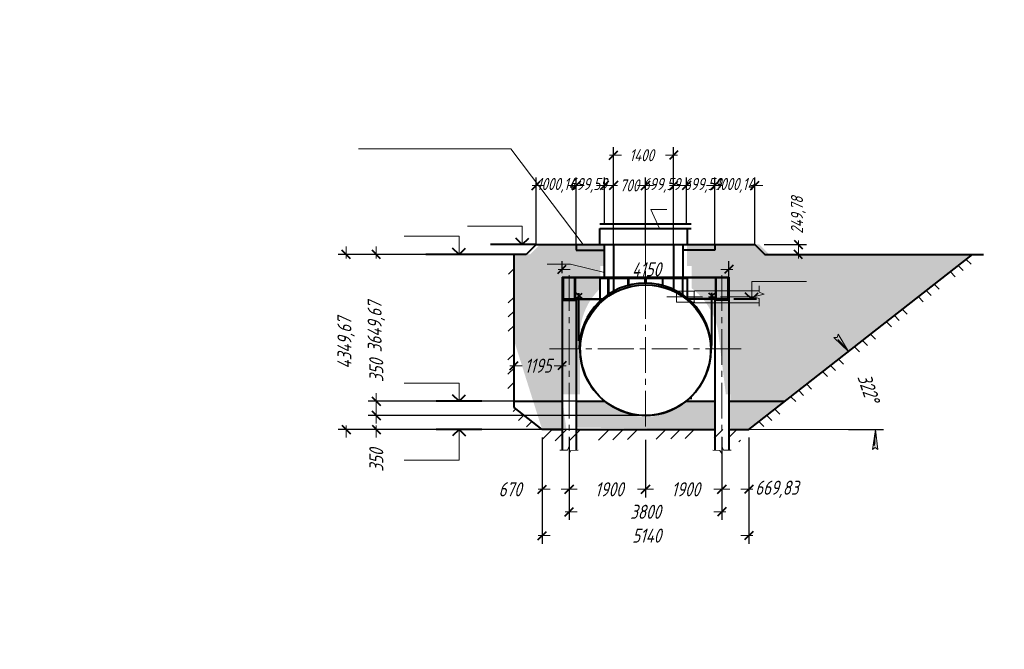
# Model space of a CAD drawing. Header units: millimetres. Extents: x 0 to 594, y 0 to 420.
# Tile 1 of 7: x 0 to 245, y 0 to 157. Entities that reach past the tile are written whole.
import ezdxf

# ---------------------------------------------------------------- set-up
doc = ezdxf.new("R2010")
doc.units = ezdxf.units.MM
for name, pattern in [('K5LT32771', [0]), ('K5LT_AXLED', [13.385, 8.885, -1.5, 1.5, -1.5]), ('K5LT_BASIC', [0]), ('K5LT_THIN', [0])]:
    doc.linetypes.add(name, pattern=pattern)
doc.styles.add('KDIMTEXTSTYLE', font='GOST_AU.SHX', dxfattribs={"width": 0.96, "oblique": 15, "height": 5})
doc.dimstyles.new('KDIMSTYLE (0.01)', dxfattribs={"dimtxt": 5, "dimasz": 1, "dimexe": 2, "dimexo": 0, "dimgap": 1, "dimtad": 1, "dimlfac": 100, "dimtxsty": 'KDIMTEXTSTYLE', "dimsah": 1, "dimcen": 0, "dimdle": 1, "dimadec": 0, "dimazin": 0, "dimtfac": 0.667, "dimtmove": 0, "dimatfit": 3, "dimfxl": 0, "dimtvp": 1, "dimtolj": 1, "dimtzin": 0, "dimarcsym": 0})
pattern_1 = [(40, (0.766, 0.6428), (-2.05692, 2.451342), [0.2, -3]), (130, (0.9193, 0.7713), (-2.451342, -2.05692), [0.2, -3]), (85, (0.766, 0.6428), (-2.056883, 2.451297), [0.2828, -4.2426]), (60, (0.9193, 0.7713), (-2.77128, 1.6), [0.2, -3]), (150, (1.0192, 0.9445), (-1.6, -2.77128), [0.2, -3]), (105, (0.9193, 0.7713), (-2.77123, 1.59997), [0.2828, -4.2426]), (80, (1.6853, 1.4141), (-2.60974, 0.460168), [0.15, -2.5]), (170, (1.7114, 1.5618), (-0.460168, -2.60974), [0.15, -2.5]), (125, (1.6853, 1.4141), (-2.609695, 0.46016), [0.2121, -3.5355]), (100, (-1.8796, -1.5771), (-1.575692, -0.277837), [0.1, -1.5]), (190, (-1.897, -1.4787), (0.277837, -1.575692), [0.1, -1.5]), (145, (-1.8796, -1.5771), (-1.575733, -0.2778443), [0.1414, -2.121301]), (70, (0.1233, 1.4088), (-1.503508, 0.547232), [0.1, -1.5]), (160, (0.1575, 1.5028), (-0.547232, -1.503508), [0.1, -1.5]), (115, (0.1233, 1.4088), (-1.503547, 0.5472463), [0.1414, -2.121301]), (85, (0, 0), (-0.9351857, 0.784492), [0.03, -1]), (65, (0, 0), (-0.2418448, 0.664463), [0.03, -1]), (105, (0, 0), (-0.6193075, 0.76580564), [0.05, -1.2]), (110, (0, 0), (-0.7945929, 0.136463), [0.05, -0.7])]

# ---------------------------------------------------------------- blocks, each defined once
blk = doc.blocks.new('KDIMARROW_03')
at = {"color": 0, "linetype": 'K5LT_BASIC', "lineweight": 40}
blk.add_line((-1.06, -1.06), (1.06, 1.06), dxfattribs=at)
at = {"color": 0, "linetype": 'K5LT_THIN', "lineweight": 18}
for q in [(-1, 0), (2, 0)]:
    blk.add_line((0, 0), q, dxfattribs=at)
blk = doc.blocks.new('U9')
at = {"color": 7, "linetype": 'K5LT32771', "lineweight": 18}
for p, q in [((235.43, 96.91), (236.62, 95.72)), ((231.46, 93.81), (232.65, 92.62)), ((234.64, 94.17), (233.45, 95.36)), ((228.69, 89.51), (227.49, 90.71)), ((225.51, 89.15), (226.7, 87.96)), ((224.72, 86.41), (223.52, 87.6)), ((219.55, 84.5), (220.75, 83.3)), ((215.58, 81.4), (216.79, 80.2)), ((218.77, 81.75), (217.57, 82.95)), ((209.63, 76.75), (210.84, 75.54)), ((212.82, 77.09), (211.61, 78.3)), ((208.85, 73.99), (207.64, 75.2)), ((203.67, 72.1), (204.89, 70.88)), ((199.71, 69), (200.92, 67.78)), ((202.91, 69.33), (201.69, 70.55)), ((193.75, 64.34), (194.97, 63.12)), ((196.96, 64.67), (195.74, 65.89)), ((192.99, 61.57), (191.77, 62.79)), ((187.8, 59.69), (189.02, 58.46)), ((183.83, 56.59), (185.06, 55.36)), ((187.04, 56.91), (185.81, 58.14))]:
    blk.add_line(p, q, dxfattribs=at)
blk = doc.blocks.new('U10')
at = {"color": 7, "linetype": 'K5LT32771', "lineweight": 18}
for p, q in [((122.75, 59.11), (123.4, 59.76)), ((125.38, 58.21), (124.08, 56.91)), ((126.02, 55.31), (127.37, 56.66)), ((132.43, 54.65), (129.91, 52.12)), ((133.16, 51.85), (135.96, 54.65)), ((139.5, 54.65), (136.76, 51.91)), ((143.95, 52.02), (146.57, 54.65)), ((150.1, 54.65), (147.54, 52.08)), ((151.14, 52.14), (153.64, 54.65)), ((160.71, 54.65), (158.32, 52.26)), ((161.92, 52.32), (164.25, 54.65)), ((167.78, 54.65), (165.51, 52.38)), ((172.7, 52.49), (174.85, 54.65)), ((178.39, 54.65), (176.3, 52.55)), ((178.86, 51.58), (179.23, 51.95))]:
    blk.add_line(p, q, dxfattribs=at)
blk = doc.blocks.new('KDIMARROW_01')
blk.add_hatch(color=0).paths.add_polyline_path([(0, 0), (-5, 0.66), (-4.5, 0), (-5, -0.66)])
at = {"color": 0, "linetype": 'K5LT_THIN', "lineweight": 18}
for p, q in [((-4.5, 0), (-5, 0.66)), ((-5, 0.66), (0, 0)), ((0, 0), (-5, -0.66)), ((-5, -0.66), (-4.5, 0)), ((0, 0), (-1, 0))]:
    blk.add_line(p, q, dxfattribs=at)
blk = doc.blocks.new('U44')
at = {"color": 7, "linetype": 'K5LT32771', "lineweight": 18}
for p, q in [((121.57, 93.28), (122.94, 94.65)), ((121.52, 86.17), (122.94, 87.58)), ((121.5, 82.61), (122.94, 84.05)), ((122.94, 80.51), (121.48, 79.05)), ((122.94, 73.44), (121.43, 71.93)), ((122.94, 69.9), (121.41, 68.38)), ((121.39, 64.82), (122.94, 66.37))]:
    blk.add_line(p, q, dxfattribs=at)
blk = doc.blocks.new('U59')
at = {"color": 7, "linetype": 'K5LT_THIN', "lineweight": 18}
for p, q in [((167.89, 89), (163.33, 89)), ((163.33, 89), (163.33, 86.27)), ((183.9, 89.14), (167.79, 89.14)), ((182.47, 87.64), (185.15, 88.3)), ((183.9, 88.78), (183.9, 90.32)), ((185.15, 88.3), (183.9, 88.78)), ((167.89, 86.27), (163.33, 86.27)), ((183.9, 86.14), (167.79, 86.14)), ((183.9, 87.18), (182.47, 87.64)), ((183.9, 85.34), (183.9, 87.18))]:
    blk.add_line(p, q, dxfattribs=at)
at = {"color": 30, "linetype": 'K5LT_AXLED', "lineweight": 18, "true_color": 0xff8000}
blk.add_line((160.95, 87.64), (182.47, 87.64), dxfattribs=at)

msp = doc.modelspace()

# ---------------------------------------------------------------- hatches: boundary and pattern name
h = msp.add_hatch()
h.set_pattern_fill('Песок', style=0, pattern_type=0)
h.set_pattern_definition(pattern_1)
h.paths.add_polyline_path([(122.93775, 76.78386), (129.93775, 54.64551), (135.96775, 54.67551), (134.77946, 63.41955), (139.32, 63.41955), (139.32, 77.84238), (139.328, 78.35548), (139.35199, 78.86808), (139.39195, 79.37968), (139.44784, 79.88979), (139.5196, 80.39791), (139.60717, 80.90355), (139.71046, 81.40621), (139.82936, 81.9054), (139.96377, 82.40065), (140.11356, 82.89146), (140.27857, 83.37737), (140.45865, 83.8579), (140.65362, 84.33258), (140.8633, 84.80095), (141.08747, 85.26256), (141.32592, 85.71695), (141.57843, 86.1637), (141.84473, 86.60235), (142.12458, 87.03249), (142.41771, 87.45369), (142.72382, 87.86555), (143.04262, 88.26767), (143.37381, 88.65966), (143.71705, 89.04113), (144.07202, 89.41171), (144.42811, 89.76129), (144.42811, 95.25535), (145.56325, 95.25535), (145.56325, 100.64724), (138.5673, 100.30724), (138.5673, 100.67003), (129.45424, 100.67003), (126.9564, 98.1722), (122.93775, 98.1422)])
h.paths.add_polyline_path([(173.86775, 77.84238), (175.61775, 63.41955), (176.77946, 63.41955), (176.77946, 54.41846), (181.33775, 54.64551), (237.01098, 98.1422), (186.3791, 98.1722), (183.88127, 100.67003), (172.99162, 100.67003), (172.99162, 100.30724), (165.99568, 100.64724), (165.99568, 95.25535), (167.13081, 95.25535), (167.13081, 89.76129), (167.54522, 89.43526), (167.94954, 89.0968), (168.34341, 88.74623), (168.72647, 88.38387), (169.09835, 88.01005), (169.45872, 87.62513), (169.80724, 87.22945), (170.14361, 86.82338), (170.46749, 86.40729), (170.77861, 85.98156), (171.07666, 85.5466), (171.36138, 85.10279), (171.63251, 84.65054), (171.88979, 84.19028), (172.13299, 83.72243), (172.36188, 83.24741), (172.57626, 82.76567), (172.77592, 82.27764), (172.96068, 81.78378), (173.13038, 81.28455), (173.28485, 80.78039), (173.42396, 80.27178), (173.54757, 79.75919), (173.65557, 79.24308), (173.74786, 78.72393), (173.82437, 78.20222)])
h = msp.add_hatch()
h.set_pattern_fill('Песок', style=0, pattern_type=0)
h.set_pattern_definition(pattern_1)
h.paths.add_polyline_path([(134.93775, 61.64551), (128.13775, 61.64551), (134.63775, 55.14551), (134.93775, 54.64551)])
h.paths.add_polyline_path([(138.43775, 61.64551), (138.43775, 55.14551), (172.83775, 54.64551), (172.83775, 61.64551), (165.709, 61.64551), (165.33575, 61.32431), (164.95226, 61.01541), (164.55893, 60.71914), (164.15619, 60.43579), (163.74446, 60.16568), (163.32417, 59.90909), (162.89577, 59.66628), (162.4597, 59.43752), (162.01644, 59.22305), (161.56644, 59.02309), (161.11018, 58.83786), (160.64814, 58.66754), (160.18082, 58.51232), (159.7087, 58.37237), (159.23228, 58.24783), (158.75207, 58.13883), (158.26857, 58.04549), (157.7823, 57.9679), (157.29376, 57.90615), (156.80347, 57.86031), (156.31195, 57.83042), (155.81972, 57.81651), (155.3273, 57.81859), (154.8352, 57.83668), (154.34396, 57.87074), (153.85408, 57.92074), (153.36608, 57.98662), (152.88048, 58.06833), (152.39779, 58.16577), (151.91852, 58.27884), (151.44317, 58.40741), (150.97226, 58.55136), (150.50627, 58.71054), (150.04569, 58.88476), (149.59102, 59.07386), (149.14273, 59.27763), (148.7013, 59.49585), (148.26719, 59.7283), (147.84086, 59.97473), (147.42276, 60.23488), (147.01333, 60.50847), (146.61301, 60.79522), (146.22221, 61.09482), (145.84136, 61.40696), (145.56651, 61.64551)])
h.paths.add_polyline_path([(176.33775, 61.64551), (176.33775, 55.69404), (176.63775, 55.14551), (183.13775, 61.64551)])

# ---------------------------------------------------------------- linework, layer by layer
at = {"color": 7, "linetype": 'K5LT_THIN', "lineweight": 18}
for p, q in [((84.22519, 124.43108), (122.17643, 124.43108)), ((140.12767, 100.64003), (122.17643, 124.43108)), ((159.13272, 104.61301), (156.97419, 109.37301)), ((160.92935, 109.37301), (156.97419, 109.37301)), ((124.98254, 105.18057), (111.36092, 105.18057)), ((124.98254, 105.18057), (111.36092, 105.18057)), ((124.98254, 100.64003), (124.98254, 105.18057)), ((124.98254, 100.64003), (124.98254, 105.18057)), ((109.26536, 102.68274), (95.64373, 102.68274)), ((109.26536, 102.68274), (95.64373, 102.68274)), ((109.26536, 98.1422), (109.26536, 102.68274)), ((109.26536, 98.1422), (109.26536, 102.68274)), ((114.94103, 98.1422), (103.58968, 98.1422)), ((136.985, 95.71496), (131.16176, 95.71496)), ((136.985, 95.71496), (131.16176, 95.71496)), ((145.42154, 93.69318), (136.985, 95.71496)), ((195.68505, 91.43145), (182.06343, 91.43145)), ((182.06343, 87.02551), (182.06343, 91.43145)), ((167.78521, 89.13881), (167.78521, 86.13881)), ((109.26536, 66.18605), (95.64373, 66.18605)), ((109.26536, 66.18605), (95.64373, 66.18605)), ((109.26536, 61.64551), (109.26536, 66.18605)), ((109.26536, 61.64551), (109.26536, 66.18605)), ((109.26536, 54.64551), (109.26536, 47.05145)), ((109.26536, 54.64551), (109.26536, 47.05145)), ((181.33775, 54.64551), (212.81772, 54.64551)), ((134.34775, 49.46361), (136.21016, 49.46361)), ((136.21016, 49.46361), (136.63607, 50.47781)), ((136.63607, 50.47781), (136.63776, 48.70781)), ((136.63704, 49.46361), (136.63775, 49.46361)), ((136.63776, 48.70781), (137.11355, 49.45996)), ((137.11355, 49.45996), (138.92775, 49.46361)), ((174.16196, 49.45996), (172.34775, 49.46361)), ((174.63775, 48.70781), (174.16196, 49.45996)), ((174.63944, 50.47781), (174.63775, 48.70781)), ((174.63847, 49.46361), (174.63775, 49.46361)), ((175.06534, 49.46361), (174.63944, 50.47781)), ((176.92775, 49.46361), (175.06534, 49.46361)), ((109.26536, 47.05145), (95.64373, 47.05145)), ((109.26536, 47.05145), (95.64373, 47.05145))]:
    msp.add_line(p, q, dxfattribs=at)
at = {"color": 30, "linetype": 'K5LT_AXLED', "lineweight": 18, "true_color": 0xff8000}
for p, q in [((155.63775, 55.36234), (155.63775, 111.76382)), ((136.63775, 92.99297), (136.63775, 49.46361)), ((174.63775, 92.99297), (174.63775, 49.46361)), ((139.08775, 88.10301), (139.08775, 86.14801)), ((172.13775, 88.10301), (172.13775, 86.14801)), ((179.4737, 74.72625), (131.80181, 74.72625))]:
    msp.add_line(p, q, dxfattribs=at)
at = {"color": 5, "linetype": 'K5LT_BASIC', "lineweight": 40, "true_color": 0x0000ff}
for p, q in [((144.2864, 105.74814), (166.98911, 105.74814)), ((144.2864, 104.61301), (166.98911, 104.61301)), ((144.2864, 100.64003), (144.2864, 104.61301)), ((166.03911, 104.61301), (166.03911, 100.64003)), ((128.42424, 100.64003), (117.07289, 100.64003)), ((124.98254, 100.64003), (123.37721, 102.24536)), ((124.98254, 100.64003), (126.58786, 102.24536)), ((124.98254, 100.64003), (126.58786, 102.24536)), ((128.42424, 100.64003), (125.9264, 98.1422)), ((128.42424, 100.64003), (182.85127, 100.64003)), ((138.42559, 100.64003), (138.42559, 99.22112)), ((145.42154, 92.13922), (145.42154, 100.64003)), ((147.69181, 100.64003), (147.69181, 89.01137)), ((162.6337, 100.64003), (162.6337, 89.43672)), ((164.90397, 100.64003), (164.90397, 92.13922)), ((172.84992, 100.64003), (172.84992, 99.22112)), ((182.85127, 100.64003), (185.3491, 98.1422)), ((125.9264, 98.1422), (100.97596, 98.1422)), ((109.26536, 98.1422), (107.66003, 99.74752)), ((109.26536, 98.1422), (107.66003, 99.74752)), ((109.26536, 98.1422), (110.87068, 99.74752)), ((109.26536, 98.1422), (110.87068, 99.74752)), ((122.93775, 60.11451), (122.93775, 98.1422)), ((138.42559, 99.22112), (145.42154, 99.22112)), ((172.84992, 99.22112), (164.90397, 99.22112)), ((181.33775, 54.64551), (237.01098, 98.1422)), ((185.3491, 98.1422), (239.71283, 98.1422)), ((134.88775, 92.52551), (134.88775, 87.02551)), ((134.93775, 92.52551), (176.33775, 92.52551)), ((134.93775, 92.42551), (176.33775, 92.42551)), ((135.08775, 87.12551), (135.08775, 92.42551)), ((135.18775, 92.42551), (135.18775, 87.12551)), ((138.08775, 87.12551), (138.08775, 92.42551)), ((138.18775, 92.42551), (138.18775, 87.12551)), ((166.03911, 92.13922), (144.2864, 92.13922)), ((144.2864, 92.13922), (144.2864, 86.54076)), ((146.33449, 88.18323), (146.33449, 92.42551)), ((146.43449, 92.42551), (146.43449, 88.25054)), ((151.33775, 90.46784), (151.33775, 92.42551)), ((151.43775, 92.42551), (151.43775, 90.49416)), ((155.58775, 91.02371), (155.58775, 92.42551)), ((155.58775, 90.62541), (155.58775, 90.62543)), ((155.68775, 92.42551), (155.68775, 91.02337)), ((155.68775, 90.62543), (155.68775, 90.62541)), ((159.83775, 92.42551), (159.83775, 90.46386)), ((159.93775, 90.43676), (159.93775, 92.42551)), ((164.84101, 92.42551), (164.84101, 88.17311)), ((164.94101, 88.10456), (164.94101, 92.42551)), ((166.03911, 92.13922), (166.03911, 87.27607)), ((173.08775, 92.42551), (173.08775, 87.12551)), ((173.18775, 87.12551), (173.18775, 92.42551)), ((176.08775, 92.42551), (176.08775, 87.12551)), ((176.38775, 92.52551), (176.38775, 87.02551)), ((138.38775, 87.22551), (139.88664, 88.54964)), ((139.88775, 87.22551), (138.38974, 88.55063)), ((139.08775, 76.67551), (139.08775, 88.55238)), ((171.38775, 87.22551), (172.88664, 88.54964)), ((172.88775, 87.22551), (171.38974, 88.55063)), ((172.13775, 75.54572), (172.13775, 88.62484)), ((182.06343, 87.02551), (180.45811, 88.63083)), ((182.06343, 87.02551), (183.66875, 88.63083)), ((134.88775, 87.02551), (134.88775, 49.46361)), ((134.88775, 86.79878), (138.38775, 86.79878)), ((134.93775, 87.12551), (144.94103, 87.12551)), ((134.93775, 87.02551), (144.824, 87.02551)), ((138.33775, 87.12551), (138.33775, 87.22551)), ((138.38775, 87.22551), (139.88775, 87.22551)), ((138.38775, 87.02551), (138.38775, 49.46361)), ((139.88775, 87.22551), (139.88775, 87.12551)), ((176.33775, 87.12551), (166.21958, 87.12551)), ((176.33775, 87.02551), (166.33661, 87.02551)), ((172.88775, 87.22551), (171.38775, 87.22551)), ((171.38775, 87.22551), (171.38775, 87.12551)), ((172.88775, 87.02551), (172.88775, 49.46361)), ((176.38775, 86.79878), (172.88775, 86.79878)), ((172.93775, 87.12551), (172.93775, 87.22551)), ((176.38775, 87.02551), (176.38775, 49.46361)), ((183.26135, 87.02551), (177.62343, 87.02551)), ((114.94103, 61.64551), (103.58968, 61.64551)), ((109.26536, 61.64551), (107.66003, 63.25083)), ((109.26536, 61.64551), (107.66003, 63.25083)), ((109.26536, 61.64551), (110.87068, 63.25083)), ((109.26536, 61.64551), (110.87068, 63.25083)), ((122.93775, 61.64551), (134.93775, 61.64551)), ((138.43775, 61.64551), (145.56651, 61.64551)), ((165.709, 61.64551), (172.83775, 61.64551)), ((167.14802, 62.33342), (166.61075, 62.33342)), ((176.33775, 61.64551), (190.29735, 61.64551)), ((129.93775, 54.64551), (122.93775, 60.11451)), ((114.94103, 54.64551), (103.58968, 54.64551)), ((109.26536, 54.64551), (107.66003, 53.04018)), ((109.26536, 54.64551), (107.66003, 53.04018)), ((109.26536, 54.64551), (110.87068, 53.04018)), ((109.26536, 54.64551), (110.87068, 53.04018)), ((134.93775, 54.64551), (129.93775, 54.64551)), ((132.18775, 54.64551), (134.93775, 54.64551)), ((138.43775, 54.64551), (172.83775, 54.64551)), ((176.33775, 54.64551), (181.33775, 54.64551))]:
    msp.add_line(p, q, dxfattribs=at)
msp.add_circle((155.63775, 74.38551), 16.24, dxfattribs=at)
for centre, radius, start, end in [((155.58031, 74.55587), 16.46784, 0.5927995, 179.4072005), ((155.63775, 74.38551), 16.24, 180, 1.2022523)]:
    msp.add_arc(centre, radius, start, end, dxfattribs=at)

# ---------------------------------------------------------------- block references
for name in ['U9', 'U44', 'U59', 'U10']:
    msp.add_blockref(name, (0, 0))

# ---------------------------------------------------------------- dimensions: what is measured, and where the dimension line sits
at = {"color": 7}
for base, p1, p2, location, text in [((147.69181, 122.82922), (162.6337, 115.32303), (147.69181, 114.82922), (154.69181, 122.82922), '\\H3.0;\\W0.96;\\Q15;\\c40;\\H3.0;\\W0.96;\\Q15;\\c40;\\Q15;{1400}'), ((155.63775, 115.32303), (147.69181, 100.64003), (155.63775, 100.64003), (151.63775, 115.32303), '\\H3.0;\\W0.96;\\Q15;\\c40;\\H3.0;\\W0.96;\\Q15;\\c40;\\H3.0;\\W0.96;\\Q15;\\c40;\\Q15;{700}\\H3.0;\\W0.96;\\Q15;\\c40;')]:
    msp.add_linear_dim(base=base, p1=p1, p2=p2, location=location, text=text, dimstyle='KDIMSTYLE (0.01)', override={"dimexo": 0, "dimblk1": 'KDIMARROW_03', "dimblk2": 'KDIMARROW_03', "dimse1": 0, "dimse2": 0, "dimclrt": 18, "dimtolj": 1}, dxfattribs=at).render()
for base, p1, p2, location, override in [((128.424242, 115.319576), (138.425593, 100.640034), (128.424242, 100.640034), (133.424242, 115.319576), {"dimexo": 0, "dimpost": '\\H3.0;\\W0.96;\\Q15;\\c40;\\H3.0;\\W0.96;\\Q15;\\c40;<>\\H3.0;\\W0.96;\\Q15;\\c40;', "dimblk1": 'KDIMARROW_03', "dimblk2": 'KDIMARROW_03', "dimse1": 0, "dimse2": 0, "dimclrt": 18, "dimtolj": 1}), ((138.425593, 115.319576), (145.421539, 105.748142), (138.425593, 100.640034), (141.425593, 115.319576), {"dimexo": 0, "dimpost": '\\H3.0;\\W0.96;\\Q15;\\c40;\\H3.0;\\W0.96;\\Q15;\\c40;<>\\H3.0;\\W0.96;\\Q15;\\c40;', "dimblk1": 'KDIMARROW_03', "dimblk2": 'KDIMARROW_03', "dimse1": 0, "dimse2": 0, "dimclrt": 18, "dimtolj": 1}), ((162.6337, 115.323035), (155.637755, 105.748142), (162.6337, 100.640034), (159.6337, 115.323035), {"dimexo": 0, "dimpost": '\\H3.0;\\W0.96;\\Q15;\\c40;\\H3.0;\\W0.96;\\Q15;\\c40;<>\\H3.0;\\W0.96;\\Q15;\\c40;', "dimblk1": 'KDIMARROW_03', "dimblk2": 'KDIMARROW_03', "dimse1": 0, "dimse2": 0, "dimclrt": 18, "dimtolj": 1}), ((172.849916, 115.321576), (165.85397, 105.748142), (172.849916, 100.640034), (169.849916, 115.321576), {"dimexo": 0, "dimpost": '\\H3.0;\\W0.96;\\Q15;\\c40;\\H3.0;\\W0.96;\\Q15;\\c40;<>\\H3.0;\\W0.96;\\Q15;\\c40;', "dimblk1": 'KDIMARROW_03', "dimblk2": 'KDIMARROW_03', "dimse1": 0, "dimse2": 0, "dimclrt": 18, "dimtolj": 1}), ((182.851267, 115.319576), (172.849916, 100.640034), (182.851267, 100.640034), (177.851267, 115.319576), {"dimexo": 0, "dimpost": '\\H3.0;\\W0.96;\\Q15;\\c40;\\H3.0;\\W0.96;\\Q15;\\c40;<>\\H3.0;\\W0.96;\\Q15;\\c40;', "dimblk1": 'KDIMARROW_03', "dimblk2": 'KDIMARROW_03', "dimse1": 0, "dimse2": 0, "dimclrt": 18, "dimtolj": 1}), ((134.88775, 94.455), (176.38775, 90.29254), (134.88775, 91.48182), (155.88775, 94.455), {"dimexo": 2, "dimpost": '\\H3.5;\\W0.96;\\Q15;<>', "dimblk1": 'KDIMARROW_03', "dimblk2": 'KDIMARROW_03', "dimse1": 0, "dimse2": 0, "dimclrt": 7, "dimtolj": 1}), ((122.93775, 70.49854), (134.88775, 74.28691), (122.93775, 74.28691), (128.93775, 70.49854), {"dimexo": 2, "dimpost": '\\H3.5;\\W0.96;\\Q15;<>', "dimblk1": 'KDIMARROW_03', "dimblk2": 'KDIMARROW_03', "dimse1": 0, "dimse2": 0, "dimclrt": 7, "dimtolj": 1}), ((129.93775, 39.76847), (136.63776, 48.70781), (129.93775, 54.64551), (121.967, 39.76847), {"dimexo": 2, "dimpost": '\\H3.5;\\W0.96;\\Q15;<>', "dimblk1": 'KDIMARROW_03', "dimblk2": 'KDIMARROW_03', "dimse1": 0, "dimse2": 0, "dimclrt": 7, "dimtolj": 1}), ((129.93775, 28.25777), (181.33775, 54.64551), (129.93775, 54.64551), (155.93775, 28.25777), {"dimexo": 2, "dimpost": '\\H3.5;\\W0.96;\\Q15;<>', "dimblk1": 'KDIMARROW_03', "dimblk2": 'KDIMARROW_03', "dimse1": 0, "dimse2": 0, "dimclrt": 7, "dimtolj": 1}), ((136.63775, 34.18213), (174.63775, 54.69551), (136.63775, 54.64551), (155.63775, 34.18213), {"dimexo": 2, "dimpost": '\\H3.5;\\W0.96;\\Q15;<>', "dimblk1": 'KDIMARROW_03', "dimblk2": 'KDIMARROW_03', "dimse1": 0, "dimse2": 0, "dimclrt": 7, "dimtolj": 1}), ((136.63775, 39.76847), (155.63775, 54.09851), (136.63775, 54.09851), (146.63775, 39.76847), {"dimexo": 2, "dimpost": '\\H3.5;\\W0.96;\\Q15;<>', "dimblk1": 'KDIMARROW_03', "dimblk2": 'KDIMARROW_03', "dimse1": 0, "dimse2": 0, "dimclrt": 7, "dimtolj": 1}), ((174.63944, 39.76847), (181.33775, 54.64551), (174.63944, 50.47781), (188.3085, 39.76847), {"dimexo": 2, "dimpost": '\\H3.5;\\W0.96;\\Q15;<>', "dimblk1": 'KDIMARROW_03', "dimblk2": 'KDIMARROW_03', "dimse1": 0, "dimse2": 0, "dimclrt": 7, "dimtolj": 1}), ((155.63775, 39.76847), (174.63775, 50.58285), (155.63775, 48.64851), (165.63775, 39.76847), {"dimexo": 2, "dimpost": '\\H3.5;\\W0.96;\\Q15;<>', "dimblk1": 'KDIMARROW_03', "dimblk2": 'KDIMARROW_03', "dimse1": 0, "dimse2": 0, "dimclrt": 7, "dimtolj": 1})]:
    msp.add_linear_dim(base=base, p1=p1, p2=p2, location=location, dimstyle='KDIMSTYLE (0.01)', override=override, dxfattribs=at).render()
for base, p1, p2, location, override in [((193.66772, 100.64003), (187.9891, 98.1422), (185.15127, 100.64003), (193.66772, 107.92447), {"dimexo": 0, "dimpost": '\\H3.0;\\W0.96;\\Q15;\\c40;<>', "dimblk1": 'KDIMARROW_03', "dimblk2": 'KDIMARROW_03', "dimse1": 0, "dimse2": 0, "dimclrt": 18, "dimtolj": 1}), ((81.17671, 98.1422), (98.41225, 54.64551), (95.35398, 98.1422), (81.17671, 76.1422), {"dimexo": 2, "dimpost": '\\H3.5;\\W0.96;\\Q15;<>', "dimblk1": 'KDIMARROW_03', "dimblk2": 'KDIMARROW_03', "dimse1": 0, "dimse2": 0, "dimclrt": 7, "dimtolj": 1}), ((88.68298, 98.1422), (134.93775, 61.64551), (105.06822, 98.1422), (88.68298, 80.1422), {"dimexo": 2, "dimpost": '\\H3.5;\\W0.96;\\Q15;<>', "dimblk1": 'KDIMARROW_03', "dimblk2": 'KDIMARROW_03', "dimse1": 0, "dimse2": 0, "dimclrt": 7, "dimtolj": 1}), ((88.68298, 61.64551), (155.63775, 58.14551), (145.56651, 61.64551), (88.68298, 69.28288), {"dimexo": 2, "dimpost": '\\H3.5;\\W0.96;\\Q15;<>', "dimblk1": 'KDIMARROW_03', "dimblk2": 'KDIMARROW_03', "dimse1": 0, "dimse2": 0, "dimclrt": 7, "dimtolj": 1}), ((88.68298, 58.14551), (155.63775, 54.64551), (155.63775, 58.14551), (88.68298, 47.00813), {"dimexo": 2, "dimpost": '\\H3.5;\\W0.96;\\Q15;<>', "dimblk1": 'KDIMARROW_03', "dimblk2": 'KDIMARROW_03', "dimse1": 0, "dimse2": 0, "dimclrt": 7, "dimtolj": 1})]:
    msp.add_linear_dim(base=base, p1=p1, p2=p2, angle=90, location=location, dimstyle='KDIMSTYLE (0.01)', override=override, dxfattribs=at).render()
msp.add_angular_dim_2l(base=(212.81614, 54.9603), line1=((181.33775, 54.64551), (206.16775, 54.64551)), line2=((181.33775, 54.64551), (181.34563, 54.65166)), location=(211.10264, 64.89438), dimstyle='KDIMSTYLE (0.01)', override={"dimpost": '\\H3.5;\\W0.96;\\Q15;<>', "dimblk1": 'KDIMARROW_01', "dimblk2": 'KDIMARROW_01', "dimclrt": 7, "dimtolj": 1}, dxfattribs=at).render()

doc.saveas('drawing.dxf')
